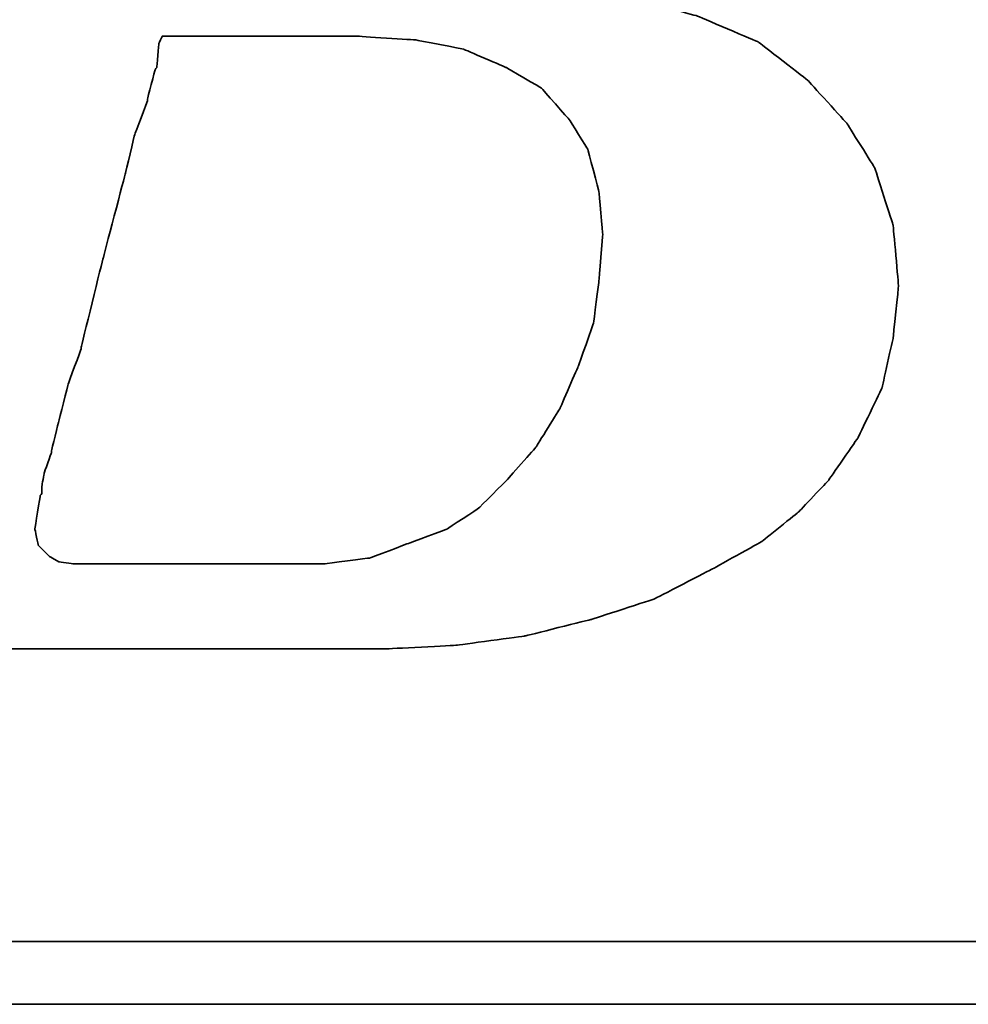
# Model space of a CAD drawing. Header units: millimetres. Extents: x 414 to 815, y 477 to 606.
# Tile 28 of 52: x 714.75 to 716.67, y 514.85 to 516.85. Entities that reach past the tile are written whole.
import ezdxf

# ---------------------------------------------------------------- set-up
doc = ezdxf.new("R2010")
doc.units = ezdxf.units.MM
doc.layers.add('DIM', color=4, linetype='CONTINUOUS')
doc.layers.add('layer 1', color=7, linetype='CONTINUOUS')

# ---------------------------------------------------------------- blocks, each defined once
blk = doc.blocks.new('TBI MOTION logo(完整正式版)')
at = {"layer": 'layer 1', "color": 22, "lineweight": 35}
for points, knots in [([(-64.65375, -6.86375), (-64.65375, -6.86375), (-64.84375, -7.29625), (-64.84375, -7.29625), (-64.84375, -7.29625), (-64.84375, -7.29625), (-64.86875, -7.34375), (-64.86875, -7.34375), (-64.86875, -7.34375), (-64.86875, -7.34375), (-64.86875, -7.36875), (-64.86875, -7.36875), (-64.86875, -7.36875), (-64.86875, -7.36875), (-65.15375, -7.65375), (-65.15375, -7.65375), (-65.15375, -7.65375), (-65.15375, -7.65375), (-65.17875, -7.65375), (-65.17875, -7.65375), (-65.17875, -7.65375), (-65.17875, -7.65375), (-65.20375, -7.67875), (-65.20375, -7.67875), (-65.20375, -7.67875), (-65.20375, -7.67875), (-65.58875, -7.87125), (-65.58875, -7.87125), (-65.58875, -7.87125), (-65.58875, -7.87125), (-65.63375, -7.87125), (-65.63375, -7.87125), (-65.63375, -7.87125), (-65.63375, -7.87125), (-65.65875, -7.89375), (-65.65875, -7.89375), (-65.65875, -7.89375), (-65.65875, -7.89375), (-66.09375, -7.94375), (-66.09375, -7.94375), (-66.09375, -7.94375), (-66.09375, -7.94375), (-66.11375, -7.94375), (-66.11375, -7.94375), (-66.11375, -7.94375), (-66.11375, -7.94375), (-66.16375, -7.94375), (-66.16375, -7.94375), (-66.16375, -7.94375), (-66.16375, -7.94375), (-66.30875, -7.94375), (-66.30875, -7.94375), (-66.30875, -7.94375), (-66.30875, -7.94375), (-66.69375, -7.94375), (-66.69375, -7.94375), (-66.69375, -7.94375), (-66.69375, -7.94375), (-67.07375, -7.94375), (-67.07375, -7.94375), (-67.07375, -7.94375), (-67.07375, -7.94375), (-67.12375, -7.94375), (-67.12375, -7.94375), (-67.12375, -7.94375), (-67.12375, -7.94375), (-67.12375, -7.96625), (-67.12375, -7.96625), (-67.12375, -7.96625), (-67.12375, -7.96625), (-67.14875, -7.99125), (-67.14875, -7.99125), (-67.14875, -7.99125), (-67.14875, -7.99125), (-67.24375, -8.34875), (-67.24375, -8.34875), (-67.24375, -8.34875), (-67.24375, -8.34875), (-67.31375, -8.68625), (-67.31375, -8.68625), (-67.31375, -8.68625), (-67.31375, -8.68625), (-67.26875, -8.68625), (-67.26875, -8.68625), (-67.26875, -8.68625), (-67.26875, -8.68625), (-67.07375, -8.68625), (-67.07375, -8.68625), (-67.07375, -8.68625), (-67.07375, -8.68625), (-66.54875, -8.68625), (-66.54875, -8.68625), (-66.54875, -8.68625), (-66.54875, -8.68625), (-65.82625, -8.68625), (-65.82625, -8.68625), (-65.82625, -8.68625), (-65.82625, -8.68625), (-65.01375, -8.68625), (-65.01375, -8.68625), (-65.01375, -8.68625), (-65.01375, -8.68625), (-64.05375, -8.68625), (-64.05375, -8.68625), (-64.05375, -8.68625), (-64.05375, -8.68625), (-62.08375, -8.68625), (-62.08375, -8.68625), (-62.08375, -8.68625), (-62.08375, -8.68625), (-60.06875, -8.68625), (-60.06875, -8.68625), (-60.06875, -8.68625), (-60.06875, -8.68625), (-59.10875, -8.68625), (-59.10875, -8.68625), (-59.10875, -8.68625), (-59.10875, -8.68625), (-58.29375, -8.68625), (-58.29375, -8.68625), (-58.29375, -8.68625), (-58.29375, -8.68625), (-57.57375, -8.68625), (-57.57375, -8.68625), (-57.57375, -8.68625), (-57.57375, -8.68625), (-57.04875, -8.68625), (-57.04875, -8.68625), (-57.04875, -8.68625), (-57.04875, -8.68625), (-56.85375, -8.68625), (-56.85375, -8.68625), (-56.85375, -8.68625), (-56.85375, -8.68625), (-56.70875, -8.68625), (-56.70875, -8.68625), (-56.70875, -8.68625), (-56.70875, -8.68625), (-56.61375, -8.68625), (-56.61375, -8.68625), (-56.61375, -8.68625), (-56.61375, -8.68625), (-56.56875, -8.68625), (-56.56875, -8.68625), (-56.56875, -8.68625), (-56.56875, -8.68625), (-55.65375, -8.63875), (-55.65375, -8.63875), (-55.65375, -8.63875), (-55.65375, -8.63875), (-54.76875, -8.51875), (-54.76875, -8.51875), (-54.76875, -8.51875), (-54.76875, -8.51875), (-53.90375, -8.30375), (-53.90375, -8.30375), (-53.90375, -8.30375), (-53.90375, -8.30375), (-53.08875, -8.03875), (-53.08875, -8.03875), (-53.08875, -8.03875), (-53.08875, -8.03875), (-52.34375, -7.65375), (-52.34375, -7.65375), (-52.34375, -7.65375), (-52.34375, -7.65375), (-51.69875, -7.29625), (-51.69875, -7.29625), (-51.69875, -7.29625), (-51.69875, -7.29625), (-51.21875, -6.91125), (-51.21875, -6.91125), (-51.21875, -6.91125), (-51.21875, -6.91125), (-50.83375, -6.50375), (-50.83375, -6.50375), (-50.83375, -6.50375), (-50.83375, -6.50375), (-50.44875, -5.94875), (-50.44875, -5.94875), (-50.44875, -5.94875), (-50.44875, -5.94875), (-50.13875, -5.30375), (-50.13875, -5.30375), (-50.13875, -5.30375), (-50.13875, -5.30375), (-49.99375, -4.65375), (-49.99375, -4.65375), (-49.99375, -4.65375), (-49.99375, -4.65375), (-49.92375, -3.98375), (-49.92375, -3.98375), (-49.92375, -3.98375), (-49.92375, -3.98375), (-49.99375, -3.19374), (-49.99375, -3.19374), (-49.99375, -3.19374), (-49.99375, -3.19374), (-50.23374, -2.44874), (-50.23374, -2.44874), (-50.23374, -2.44874), (-50.23374, -2.44874), (-50.59375, -1.87374), (-50.59375, -1.87374), (-50.59375, -1.87374), (-50.59375, -1.87374), (-51.09875, -1.31874), (-51.09875, -1.31874), (-51.09875, -1.31874), (-51.09875, -1.31874), (-51.74375, -0.81875), (-51.74375, -0.81875), (-51.74375, -0.81875), (-51.74375, -0.81875), (-52.53875, -0.48125), (-52.53875, -0.48125), (-52.53875, -0.48125), (-52.53875, -0.48125), (-53.47375, -0.21875), (-53.47375, -0.21875), (-53.47375, -0.21875), (-53.47375, -0.21875), (-54.52875, -0.04874), (-54.52875, -0.04874), (-54.52875, -0.04874), (-54.52875, -0.04874), (-55.65375, 0.12125), (-55.65375, 0.12125), (-55.65375, 0.12125), (-55.65375, 0.12125), (-54.50375, 0.28624), (-54.50375, 0.28624), (-54.50375, 0.28624), (-54.50375, 0.28624), (-53.83375, 0.38124), (-53.83375, 0.38124), (-53.83375, 0.38124), (-53.83375, 0.38124), (-53.18375, 0.50125), (-53.18375, 0.50125), (-53.18375, 0.50125), (-53.18375, 0.50125), (-52.55875, 0.66874), (-52.55875, 0.66874), (-52.55875, 0.66874), (-52.55875, 0.66874), (-52.03375, 0.86124), (-52.03375, 0.86124), (-52.03375, 0.86124), (-52.03375, 0.86124), (-51.50374, 1.03124), (-51.50374, 1.03124), (-51.50374, 1.03124), (-51.50374, 1.03124), (-51.09875, 1.27125), (-51.09875, 1.27125), (-51.09875, 1.27125), (-51.09875, 1.27125), (-50.71375, 1.48624), (-50.71375, 1.48624), (-50.71375, 1.48624), (-50.71375, 1.48624), (-50.37625, 1.77625), (-50.37625, 1.77625), (-50.37625, 1.77625), (-50.37625, 1.77625), (-49.82375, 2.37625), (-49.82375, 2.37625), (-49.82375, 2.37625), (-49.82375, 2.37625), (-49.41875, 2.99625), (-49.41875, 2.99625), (-49.41875, 2.99625), (-49.41875, 2.99625), (-49.22375, 3.76625), (-49.22375, 3.76625), (-49.22375, 3.76625), (-49.22375, 3.76625), (-49.15375, 4.50874), (-49.15375, 4.50874), (-49.15375, 4.50874), (-49.15375, 4.50874), (-49.20375, 5.25125), (-49.20375, 5.25125), (-49.20375, 5.25125), (-49.20375, 5.25125), (-49.41875, 5.92625), (-49.41875, 5.92625), (-49.41875, 5.92625), (-49.41875, 5.92625), (-49.77875, 6.47625), (-49.77875, 6.47625), (-49.77875, 6.47625), (-49.77875, 6.47625), (-50.33125, 7.02624), (-50.33125, 7.02624), (-50.33125, 7.02624), (-50.33125, 7.02624), (-51.00125, 7.43625), (-51.00125, 7.43625), (-51.00125, 7.43625), (-51.00125, 7.43625), (-51.79375, 7.72625), (-51.79375, 7.72625), (-51.79375, 7.72625), (-51.79375, 7.72625), (-52.72875, 7.89124), (-52.72875, 7.89124), (-52.72875, 7.89124), (-52.72875, 7.89124), (-53.83375, 7.98625), (-53.83375, 7.98625), (-53.83375, 7.98625), (-53.83375, 7.98625), (-53.92875, 7.98625), (-53.92875, 7.98625), (-53.92875, 7.98625), (-53.92875, 7.98625), (-54.26375, 7.98625), (-54.26375, 7.98625), (-54.26375, 7.98625), (-54.26375, 7.98625), (-54.74375, 7.98625), (-54.74375, 7.98625), (-54.74375, 7.98625), (-54.74375, 7.98625), (-55.36875, 7.98625), (-55.36875, 7.98625), (-55.36875, 7.98625), (-55.36875, 7.98625), (-56.13375, 7.98625), (-56.13375, 7.98625), (-56.13375, 7.98625), (-56.13375, 7.98625), (-56.94875, 7.98625), (-56.94875, 7.98625), (-56.94875, 7.98625), (-56.94875, 7.98625), (-58.77625, 7.98625), (-58.77625, 7.98625), (-58.77625, 7.98625), (-58.77625, 7.98625), (-60.59875, 7.98625), (-60.59875, 7.98625), (-60.59875, 7.98625), (-60.59875, 7.98625), (-61.41375, 7.98625), (-61.41375, 7.98625), (-61.41375, 7.98625), (-61.41375, 7.98625), (-62.17875, 7.98625), (-62.17875, 7.98625), (-62.17875, 7.98625), (-62.17875, 7.98625), (-62.80375, 7.98625), (-62.80375, 7.98625), (-62.80375, 7.98625), (-62.80375, 7.98625), (-63.30625, 7.98625), (-63.30625, 7.98625), (-63.30625, 7.98625), (-63.30625, 7.98625), (-63.57375, 7.98625), (-63.57375, 7.98625), (-63.57375, 7.98625), (-63.57375, 7.98625), (-63.57375, 7.96375), (-63.57375, 7.96375), (-63.57375, 7.96375), (-63.57375, 7.96375), (-63.59875, 7.94125), (-63.59875, 7.94125), (-63.59875, 7.94125), (-63.59875, 7.94125), (-63.69375, 7.55625), (-63.69375, 7.55625), (-63.69375, 7.55625), (-63.69375, 7.55625), (-63.76375, 7.24624), (-63.76375, 7.24624), (-63.76375, 7.24624), (-63.76375, 7.24624), (-63.23875, 7.24624), (-63.23875, 7.24624), (-63.23875, 7.24624), (-63.23875, 7.24624), (-62.75875, 7.24624), (-62.75875, 7.24624), (-62.75875, 7.24624), (-62.75875, 7.24624), (-62.61125, 7.24624), (-62.61125, 7.24624), (-62.61125, 7.24624), (-62.61125, 7.24624), (-62.56625, 7.24624), (-62.56625, 7.24624), (-62.56625, 7.24624), (-62.56625, 7.24624), (-62.22875, 7.24624), (-62.22875, 7.24624), (-62.22875, 7.24624), (-62.22875, 7.24624), (-62.20375, 7.24624), (-62.20375, 7.24624), (-62.20375, 7.24624), (-62.20375, 7.24624), (-62.17875, 7.21875), (-62.17875, 7.21875), (-62.17875, 7.21875), (-62.17875, 7.21875), (-61.96375, 7.17125), (-61.96375, 7.17125), (-61.96375, 7.17125), (-61.96375, 7.17125), (-61.72375, 7.12624), (-61.72375, 7.12624), (-61.72375, 7.12624), (-61.72375, 7.12624), (-61.70375, 7.12624), (-61.70375, 7.12624), (-61.70375, 7.12624), (-61.70375, 7.12624), (-61.55875, 7.07624), (-61.55875, 7.07624), (-61.55875, 7.07624), (-61.55875, 7.07624), (-61.50875, 7.07624), (-61.50875, 7.07624), (-61.50875, 7.07624), (-61.50875, 7.07624), (-61.48375, 7.02624), (-61.48375, 7.02624), (-61.48375, 7.02624), (-61.48375, 7.02624), (-61.31875, 6.83375), (-61.31875, 6.83375), (-61.31875, 6.83375), (-61.31875, 6.83375), (-61.29375, 6.81125), (-61.29375, 6.81125), (-61.29375, 6.81125), (-61.29375, 6.81125), (-61.29375, 6.78625), (-61.29375, 6.78625), (-61.29375, 6.78625), (-61.29375, 6.78625), (-61.19875, 6.50124), (-61.19875, 6.50124), (-61.19875, 6.50124), (-61.19875, 6.50124), (-61.17375, 6.45124), (-61.17375, 6.45124), (-61.17375, 6.45124), (-61.17375, 6.45124), (-61.19875, 6.40625), (-61.19875, 6.40625), (-61.19875, 6.40625), (-61.19875, 6.40625), (-61.26875, 5.99624), (-61.26875, 5.99624), (-61.26875, 5.99624), (-61.26875, 5.99624), (-61.26875, 5.85125), (-61.26875, 5.85125), (-61.26875, 5.85125), (-61.26875, 5.85125), (-61.26875, 5.82625), (-61.26875, 5.82625), (-61.26875, 5.82625), (-61.26875, 5.82625), (-61.29375, 5.80625), (-61.29375, 5.80625), (-61.29375, 5.80625), (-61.29375, 5.80625), (-61.34125, 5.66125), (-61.34125, 5.66125), (-61.34125, 5.66125), (-61.34125, 5.66125), (-61.41375, 5.44625), (-61.41375, 5.44625), (-61.41375, 5.44625), (-61.41375, 5.44625), (-61.48375, 5.15625), (-61.48375, 5.15625), (-61.48375, 5.15625), (-61.48375, 5.15625), (-61.58375, 4.82124), (-61.58375, 4.82124), (-61.58375, 4.82124), (-61.58375, 4.82124), (-61.79875, 4.00375), (-61.79875, 4.00375), (-61.79875, 4.00375), (-61.79875, 4.00375), (-62.05875, 2.99625), (-62.05875, 2.99625), (-62.05875, 2.99625), (-62.05875, 2.99625), (-62.34875, 1.91625), (-62.34875, 1.91625), (-62.34875, 1.91625), (-62.34875, 1.91625), (-62.97375, -0.41124), (-62.97375, -0.41124), (-62.97375, -0.41124), (-62.97375, -0.41124), (-63.59875, -2.75875), (-63.59875, -2.75875), (-63.59875, -2.75875), (-63.59875, -2.75875), (-63.88375, -3.86374), (-63.88375, -3.86374), (-63.88375, -3.86374), (-63.88375, -3.86374), (-64.14875, -4.82374), (-64.14875, -4.82374), (-64.14875, -4.82374), (-64.14875, -4.82374), (-64.36375, -5.64125), (-64.36375, -5.64125), (-64.36375, -5.64125), (-64.36375, -5.64125), (-64.43625, -5.97625), (-64.43625, -5.97625), (-64.43625, -5.97625), (-64.43625, -5.97625), (-64.50875, -6.28625), (-64.50875, -6.28625), (-64.50875, -6.28625), (-64.50875, -6.28625), (-64.50875, -6.30875), (-64.50875, -6.30875), (-64.50875, -6.30875), (-64.50875, -6.30875), (-64.57875, -6.50375), (-64.57875, -6.50375), (-64.57875, -6.50375), (-64.57875, -6.50375), (-64.62875, -6.69625), (-64.62875, -6.69625), (-64.62875, -6.69625), (-64.62875, -6.69625), (-64.62875, -6.76875), (-64.62875, -6.76875), (-64.62875, -6.76875), (-64.62875, -6.76875), (-64.62875, -6.81375), (-64.62875, -6.81375), (-64.62875, -6.81375), (-64.62875, -6.81375), (-64.62875, -6.83875), (-64.62875, -6.83875), (-64.62875, -6.83875), (-64.62875, -6.83875), (-64.65375, -6.86375), (-64.65375, -6.86375)], [0, 0, 0, 0, 0.00719424, 0.00719424, 0.00719424, 0.00719425, 0.01438849, 0.01438849, 0.01438849, 0.0143885, 0.02158273, 0.02158273, 0.02158273, 0.02158274, 0.02877698, 0.02877698, 0.02877698, 0.02877699, 0.03597122, 0.03597122, 0.03597122, 0.03597123, 0.04316547, 0.04316547, 0.04316547, 0.04316548, 0.05035971, 0.05035971, 0.05035971, 0.05035972, 0.05755396, 0.05755396, 0.05755396, 0.05755397, 0.0647482, 0.0647482, 0.0647482, 0.06474821, 0.07194245, 0.07194245, 0.07194245, 0.07194246, 0.07913669, 0.07913669, 0.07913669, 0.0791367, 0.08633094, 0.08633094, 0.08633094, 0.08633095, 0.09352518, 0.09352518, 0.09352518, 0.09352519, 0.10071942, 0.10071942, 0.10071942, 0.10071943, 0.10791367, 0.10791367, 0.10791367, 0.10791368, 0.11510791, 0.11510791, 0.11510791, 0.11510792, 0.12230216, 0.12230216, 0.12230216, 0.12230217, 0.1294964, 0.1294964, 0.1294964, 0.12949641, 0.13669065, 0.13669065, 0.13669065, 0.13669066, 0.14388489, 0.14388489, 0.14388489, 0.1438849, 0.15107914, 0.15107914, 0.15107914, 0.15107915, 0.15827338, 0.15827338, 0.15827338, 0.15827339, 0.16546763, 0.16546763, 0.16546763, 0.16546764, 0.17266187, 0.17266187, 0.17266187, 0.17266188, 0.17985612, 0.17985612, 0.17985612, 0.17985613, 0.18705036, 0.18705036, 0.18705036, 0.18705037, 0.1942446, 0.1942446, 0.1942446, 0.19424461, 0.20143885, 0.20143885, 0.20143885, 0.20143886, 0.20863309, 0.20863309, 0.20863309, 0.2086331, 0.21582734, 0.21582734, 0.21582734, 0.21582735, 0.22302158, 0.22302158, 0.22302158, 0.22302159, 0.23021583, 0.23021583, 0.23021583, 0.23021584, 0.23741007, 0.23741007, 0.23741007, 0.23741008, 0.24460432, 0.24460432, 0.24460432, 0.24460433, 0.25179856, 0.25179856, 0.25179856, 0.25179857, 0.25899281, 0.25899281, 0.25899281, 0.25899282, 0.26618705, 0.26618705, 0.26618705, 0.26618706, 0.27338129, 0.27338129, 0.27338129, 0.2733813, 0.28057554, 0.28057554, 0.28057554, 0.28057555, 0.28776978, 0.28776978, 0.28776978, 0.28776979, 0.29496403, 0.29496403, 0.29496403, 0.29496404, 0.30215827, 0.30215827, 0.30215827, 0.30215828, 0.30935252, 0.30935252, 0.30935252, 0.30935253, 0.31654676, 0.31654676, 0.31654676, 0.31654677, 0.32374101, 0.32374101, 0.32374101, 0.32374102, 0.33093525, 0.33093525, 0.33093525, 0.33093526, 0.3381295, 0.3381295, 0.3381295, 0.33812951, 0.34532374, 0.34532374, 0.34532374, 0.34532375, 0.35251799, 0.35251799, 0.35251799, 0.352518, 0.35971223, 0.35971223, 0.35971223, 0.35971224, 0.36690647, 0.36690647, 0.36690647, 0.36690648, 0.37410072, 0.37410072, 0.37410072, 0.37410073, 0.38129496, 0.38129496, 0.38129496, 0.38129497, 0.38848921, 0.38848921, 0.38848921, 0.38848922, 0.39568345, 0.39568345, 0.39568345, 0.39568346, 0.4028777, 0.4028777, 0.4028777, 0.40287771, 0.41007194, 0.41007194, 0.41007194, 0.41007195, 0.41726619, 0.41726619, 0.41726619, 0.4172662, 0.42446043, 0.42446043, 0.42446043, 0.42446044, 0.43165468, 0.43165468, 0.43165468, 0.43165469, 0.43884892, 0.43884892, 0.43884892, 0.43884893, 0.44604317, 0.44604317, 0.44604317, 0.44604318, 0.45323741, 0.45323741, 0.45323741, 0.45323742, 0.46043165, 0.46043165, 0.46043165, 0.46043166, 0.4676259, 0.4676259, 0.4676259, 0.46762591, 0.47482014, 0.47482014, 0.47482014, 0.47482015, 0.48201439, 0.48201439, 0.48201439, 0.4820144, 0.48920863, 0.48920863, 0.48920863, 0.48920864, 0.49640288, 0.49640288, 0.49640288, 0.49640289, 0.50359712, 0.50359712, 0.50359712, 0.50359713, 0.51079137, 0.51079137, 0.51079137, 0.51079138, 0.51798561, 0.51798561, 0.51798561, 0.51798562, 0.52517986, 0.52517986, 0.52517986, 0.52517987, 0.5323741, 0.5323741, 0.5323741, 0.53237411, 0.53956835, 0.53956835, 0.53956835, 0.53956836, 0.54676259, 0.54676259, 0.54676259, 0.5467626, 0.55395683, 0.55395683, 0.55395683, 0.55395684, 0.56115108, 0.56115108, 0.56115108, 0.56115109, 0.56834532, 0.56834532, 0.56834532, 0.56834533, 0.57553957, 0.57553957, 0.57553957, 0.57553958, 0.58273381, 0.58273381, 0.58273381, 0.58273382, 0.58992806, 0.58992806, 0.58992806, 0.58992807, 0.5971223, 0.5971223, 0.5971223, 0.59712231, 0.60431655, 0.60431655, 0.60431655, 0.60431656, 0.61151079, 0.61151079, 0.61151079, 0.6115108, 0.61870504, 0.61870504, 0.61870504, 0.61870505, 0.62589928, 0.62589928, 0.62589928, 0.62589929, 0.63309353, 0.63309353, 0.63309353, 0.63309354, 0.64028777, 0.64028777, 0.64028777, 0.64028778, 0.64748201, 0.64748201, 0.64748201, 0.64748202, 0.65467626, 0.65467626, 0.65467626, 0.65467627, 0.6618705, 0.6618705, 0.6618705, 0.66187051, 0.66906475, 0.66906475, 0.66906475, 0.66906476, 0.67625899, 0.67625899, 0.67625899, 0.676259, 0.68345324, 0.68345324, 0.68345324, 0.68345325, 0.69064748, 0.69064748, 0.69064748, 0.69064749, 0.69784173, 0.69784173, 0.69784173, 0.69784174, 0.70503597, 0.70503597, 0.70503597, 0.70503598, 0.71223022, 0.71223022, 0.71223022, 0.71223023, 0.71942446, 0.71942446, 0.71942446, 0.71942447, 0.72661871, 0.72661871, 0.72661871, 0.72661872, 0.73381295, 0.73381295, 0.73381295, 0.73381296, 0.74100719, 0.74100719, 0.74100719, 0.7410072, 0.74820144, 0.74820144, 0.74820144, 0.74820145, 0.75539568, 0.75539568, 0.75539568, 0.75539569, 0.76258993, 0.76258993, 0.76258993, 0.76258994, 0.76978417, 0.76978417, 0.76978417, 0.76978418, 0.77697842, 0.77697842, 0.77697842, 0.77697843, 0.78417266, 0.78417266, 0.78417266, 0.78417267, 0.79136691, 0.79136691, 0.79136691, 0.79136692, 0.79856115, 0.79856115, 0.79856115, 0.79856116, 0.8057554, 0.8057554, 0.8057554, 0.80575541, 0.81294964, 0.81294964, 0.81294964, 0.81294965, 0.82014388, 0.82014388, 0.82014388, 0.82014389, 0.82733813, 0.82733813, 0.82733813, 0.82733814, 0.83453237, 0.83453237, 0.83453237, 0.83453238, 0.84172662, 0.84172662, 0.84172662, 0.84172663, 0.84892086, 0.84892086, 0.84892086, 0.84892087, 0.85611511, 0.85611511, 0.85611511, 0.85611512, 0.86330935, 0.86330935, 0.86330935, 0.86330936, 0.8705036, 0.8705036, 0.8705036, 0.87050361, 0.87769784, 0.87769784, 0.87769784, 0.87769785, 0.88489209, 0.88489209, 0.88489209, 0.8848921, 0.89208633, 0.89208633, 0.89208633, 0.89208634, 0.89928058, 0.89928058, 0.89928058, 0.89928059, 0.90647482, 0.90647482, 0.90647482, 0.90647483, 0.91366906, 0.91366906, 0.91366906, 0.91366907, 0.92086331, 0.92086331, 0.92086331, 0.92086332, 0.92805755, 0.92805755, 0.92805755, 0.92805756, 0.9352518, 0.9352518, 0.9352518, 0.93525181, 0.94244604, 0.94244604, 0.94244604, 0.94244605, 0.94964029, 0.94964029, 0.94964029, 0.9496403, 0.95683453, 0.95683453, 0.95683453, 0.95683454, 0.96402878, 0.96402878, 0.96402878, 0.96402879, 0.97122302, 0.97122302, 0.97122302, 0.97122303, 0.97841727, 0.97841727, 0.97841727, 0.97841728, 0.98561151, 0.98561151, 0.98561151, 0.98561152, 0.99280576, 0.99280576, 0.99280576, 0.99280577, 1, 1, 1, 1]), ([(-61.03125, -6.57375), (-61.03125, -6.57375), (-61.03125, -6.67125), (-61.03125, -6.67125), (-61.03125, -6.67125), (-61.03125, -6.67125), (-61.05375, -6.69625), (-61.05375, -6.69625), (-61.05375, -6.69625), (-61.05375, -6.69625), (-61.12375, -7.12875), (-61.12375, -7.12875), (-61.12375, -7.12875), (-61.12375, -7.12875), (-61.07875, -7.34375), (-61.07875, -7.34375), (-61.07875, -7.34375), (-61.07875, -7.34375), (-60.93375, -7.48875), (-60.93375, -7.48875), (-60.93375, -7.48875), (-60.93375, -7.48875), (-60.81375, -7.55625), (-60.81375, -7.55625), (-60.81375, -7.55625), (-60.81375, -7.55625), (-60.62375, -7.58375), (-60.62375, -7.58375), (-60.62375, -7.58375), (-60.62375, -7.58375), (-60.30875, -7.58375), (-60.30875, -7.58375), (-60.30875, -7.58375), (-60.30875, -7.58375), (-59.97375, -7.58375), (-59.97375, -7.58375), (-59.97375, -7.58375), (-59.97375, -7.58375), (-59.87875, -7.58375), (-59.87875, -7.58375), (-59.87875, -7.58375), (-59.87875, -7.58375), (-59.63625, -7.58375), (-59.63625, -7.58375), (-59.63625, -7.58375), (-59.63625, -7.58375), (-58.96875, -7.58375), (-58.96875, -7.58375), (-58.96875, -7.58375), (-58.96875, -7.58375), (-58.29375, -7.58375), (-58.29375, -7.58375), (-58.29375, -7.58375), (-58.29375, -7.58375), (-58.05375, -7.58375), (-58.05375, -7.58375), (-58.05375, -7.58375), (-58.05375, -7.58375), (-57.98375, -7.58375), (-57.98375, -7.58375), (-57.98375, -7.58375), (-57.98375, -7.58375), (-57.35875, -7.58375), (-57.35875, -7.58375), (-57.35875, -7.58375), (-57.35875, -7.58375), (-56.78375, -7.50875), (-56.78375, -7.50875), (-56.78375, -7.50875), (-56.78375, -7.50875), (-56.27875, -7.31875), (-56.27875, -7.31875), (-56.27875, -7.31875), (-56.27875, -7.31875), (-55.77375, -7.12875), (-55.77375, -7.12875), (-55.77375, -7.12875), (-55.77375, -7.12875), (-55.36875, -6.86375), (-55.36875, -6.86375), (-55.36875, -6.86375), (-55.36875, -6.86375), (-55.00875, -6.50375), (-55.00875, -6.50375), (-55.00875, -6.50375), (-55.00875, -6.50375), (-54.62375, -6.06875), (-54.62375, -6.06875), (-54.62375, -6.06875), (-54.62375, -6.06875), (-54.31375, -5.56875), (-54.31375, -5.56875), (-54.31375, -5.56875), (-54.31375, -5.56875), (-54.07375, -5.01625), (-54.07375, -5.01625), (-54.07375, -5.01625), (-54.07375, -5.01625), (-53.87875, -4.46374), (-53.87875, -4.46374), (-53.87875, -4.46374), (-53.87875, -4.46374), (-53.80875, -3.91375), (-53.80875, -3.91375), (-53.80875, -3.91375), (-53.80875, -3.91375), (-53.75875, -3.31375), (-53.75875, -3.31375), (-53.75875, -3.31375), (-53.75875, -3.31375), (-53.80875, -2.75875), (-53.80875, -2.75875), (-53.80875, -2.75875), (-53.80875, -2.75875), (-53.95375, -2.20875), (-53.95375, -2.20875), (-53.95375, -2.20875), (-53.95375, -2.20875), (-54.19375, -1.82625), (-54.19375, -1.82625), (-54.19375, -1.82625), (-54.19375, -1.82625), (-54.55375, -1.41875), (-54.55375, -1.41875), (-54.55375, -1.41875), (-54.55375, -1.41875), (-55.00875, -1.15125), (-55.00875, -1.15125), (-55.00875, -1.15125), (-55.00875, -1.15125), (-55.56125, -0.91375), (-55.56125, -0.91375), (-55.56125, -0.91375), (-55.56125, -0.91375), (-56.18125, -0.79375), (-56.18125, -0.79375), (-56.18125, -0.79375), (-56.18125, -0.79375), (-56.94875, -0.74374), (-56.94875, -0.74374), (-56.94875, -0.74374), (-56.94875, -0.74374), (-56.99875, -0.74374), (-56.99875, -0.74374), (-56.99875, -0.74374), (-56.99875, -0.74374), (-57.09375, -0.74374), (-57.09375, -0.74374), (-57.09375, -0.74374), (-57.09375, -0.74374), (-57.38375, -0.74374), (-57.38375, -0.74374), (-57.38375, -0.74374), (-57.38375, -0.74374), (-57.76875, -0.74374), (-57.76875, -0.74374), (-57.76875, -0.74374), (-57.76875, -0.74374), (-58.24625, -0.74374), (-58.24625, -0.74374), (-58.24625, -0.74374), (-58.24625, -0.74374), (-58.72875, -0.74374), (-58.72875, -0.74374), (-58.72875, -0.74374), (-58.72875, -0.74374), (-59.20875, -0.74374), (-59.20875, -0.74374), (-59.20875, -0.74374), (-59.20875, -0.74374), (-59.46875, -0.74374), (-59.46875, -0.74374), (-59.46875, -0.74374), (-59.46875, -0.74374), (-59.51625, -0.83875), (-59.51625, -0.83875), (-59.51625, -0.83875), (-59.51625, -0.83875), (-59.54375, -1.15125), (-59.54375, -1.15125), (-59.54375, -1.15125), (-59.54375, -1.15125), (-59.56375, -1.17874), (-59.56375, -1.17874), (-59.56375, -1.17874), (-59.56375, -1.17874), (-59.66375, -1.55875), (-59.66375, -1.55875), (-59.66375, -1.55875), (-59.66375, -1.55875), (-59.66375, -1.58375), (-59.66375, -1.58375), (-59.66375, -1.58375), (-59.66375, -1.58375), (-59.82875, -2.01874), (-59.82875, -2.01874), (-59.82875, -2.01874), (-59.82875, -2.01874), (-59.94875, -2.52125), (-59.94875, -2.52125), (-59.94875, -2.52125), (-59.94875, -2.52125), (-60.23875, -3.62375), (-60.23875, -3.62375), (-60.23875, -3.62375), (-60.23875, -3.62375), (-60.52375, -4.77624), (-60.52375, -4.77624), (-60.52375, -4.77624), (-60.52375, -4.77624), (-60.52375, -4.79874), (-60.52375, -4.79874), (-60.52375, -4.79874), (-60.52375, -4.79874), (-60.69125, -5.25375), (-60.69125, -5.25375), (-60.69125, -5.25375), (-60.69125, -5.25375), (-60.81375, -5.73625), (-60.81375, -5.73625), (-60.81375, -5.73625), (-60.81375, -5.73625), (-60.90875, -6.11875), (-60.90875, -6.11875), (-60.90875, -6.11875), (-60.90875, -6.11875), (-60.90875, -6.14375), (-60.90875, -6.14375), (-60.90875, -6.14375), (-60.90875, -6.14375), (-61.00375, -6.40875), (-61.00375, -6.40875), (-61.00375, -6.40875), (-61.00375, -6.40875), (-61.03125, -6.57375), (-61.03125, -6.57375)], [0, 0, 0, 0, 0.01694915, 0.01694915, 0.01694915, 0.01694916, 0.03389831, 0.03389831, 0.03389831, 0.03389832, 0.05084746, 0.05084746, 0.05084746, 0.05084747, 0.06779661, 0.06779661, 0.06779661, 0.06779662, 0.08474576, 0.08474576, 0.08474576, 0.08474577, 0.10169492, 0.10169492, 0.10169492, 0.10169493, 0.11864407, 0.11864407, 0.11864407, 0.11864408, 0.13559322, 0.13559322, 0.13559322, 0.13559323, 0.15254237, 0.15254237, 0.15254237, 0.15254238, 0.16949153, 0.16949153, 0.16949153, 0.16949154, 0.18644068, 0.18644068, 0.18644068, 0.18644069, 0.20338983, 0.20338983, 0.20338983, 0.20338984, 0.22033898, 0.22033898, 0.22033898, 0.22033899, 0.23728814, 0.23728814, 0.23728814, 0.23728815, 0.25423729, 0.25423729, 0.25423729, 0.2542373, 0.27118644, 0.27118644, 0.27118644, 0.27118645, 0.28813559, 0.28813559, 0.28813559, 0.2881356, 0.30508475, 0.30508475, 0.30508475, 0.30508476, 0.3220339, 0.3220339, 0.3220339, 0.32203391, 0.33898305, 0.33898305, 0.33898305, 0.33898306, 0.3559322, 0.3559322, 0.3559322, 0.35593221, 0.37288136, 0.37288136, 0.37288136, 0.37288137, 0.38983051, 0.38983051, 0.38983051, 0.38983052, 0.40677966, 0.40677966, 0.40677966, 0.40677967, 0.42372881, 0.42372881, 0.42372881, 0.42372882, 0.44067797, 0.44067797, 0.44067797, 0.44067798, 0.45762712, 0.45762712, 0.45762712, 0.45762713, 0.47457627, 0.47457627, 0.47457627, 0.47457628, 0.49152542, 0.49152542, 0.49152542, 0.49152543, 0.50847458, 0.50847458, 0.50847458, 0.50847459, 0.52542373, 0.52542373, 0.52542373, 0.52542374, 0.54237288, 0.54237288, 0.54237288, 0.54237289, 0.55932203, 0.55932203, 0.55932203, 0.55932204, 0.57627119, 0.57627119, 0.57627119, 0.5762712, 0.59322034, 0.59322034, 0.59322034, 0.59322035, 0.61016949, 0.61016949, 0.61016949, 0.6101695, 0.62711864, 0.62711864, 0.62711864, 0.62711865, 0.6440678, 0.6440678, 0.6440678, 0.64406781, 0.66101695, 0.66101695, 0.66101695, 0.66101696, 0.6779661, 0.6779661, 0.6779661, 0.67796611, 0.69491525, 0.69491525, 0.69491525, 0.69491526, 0.71186441, 0.71186441, 0.71186441, 0.71186442, 0.72881356, 0.72881356, 0.72881356, 0.72881357, 0.74576271, 0.74576271, 0.74576271, 0.74576272, 0.76271186, 0.76271186, 0.76271186, 0.76271187, 0.77966102, 0.77966102, 0.77966102, 0.77966103, 0.79661017, 0.79661017, 0.79661017, 0.79661018, 0.81355932, 0.81355932, 0.81355932, 0.81355933, 0.83050847, 0.83050847, 0.83050847, 0.83050848, 0.84745763, 0.84745763, 0.84745763, 0.84745764, 0.86440678, 0.86440678, 0.86440678, 0.86440679, 0.88135593, 0.88135593, 0.88135593, 0.88135594, 0.89830508, 0.89830508, 0.89830508, 0.89830509, 0.91525424, 0.91525424, 0.91525424, 0.91525425, 0.93220339, 0.93220339, 0.93220339, 0.9322034, 0.94915254, 0.94915254, 0.94915254, 0.94915255, 0.96610169, 0.96610169, 0.96610169, 0.9661017, 0.98305085, 0.98305085, 0.98305085, 0.98305086, 1, 1, 1, 1]), ([(75.90875, -9.47875), (75.90875, -9.47875), (75.90875, -12.28625), (75.90875, -12.28625), (75.90875, -12.28625), (75.90875, -12.28625), (75.90875, -12.47875), (75.90875, -12.47875), (75.90875, -12.47875), (75.90875, -12.47875), (75.71625, -12.47875), (75.71625, -12.47875), (75.71625, -12.47875), (75.71625, -12.47875), (-88.32875, -12.47875), (-88.32875, -12.47875), (-88.32875, -12.47875), (-88.32875, -12.47875), (-88.32875, -13.29375), (-88.32875, -13.29375), (-88.32875, -13.29375), (-88.32875, -13.29375), (82.89125, -13.29375), (82.89125, -13.29375), (82.89125, -13.29375), (82.89125, -13.29375), (75.90875, -9.47875), (75.90875, -9.47875)], [0, 0, 0, 0, 0.14285714, 0.14285714, 0.14285714, 0.14285715, 0.28571429, 0.28571429, 0.28571429, 0.2857143, 0.42857143, 0.42857143, 0.42857143, 0.42857144, 0.57142857, 0.57142857, 0.57142857, 0.57142858, 0.71428571, 0.71428571, 0.71428571, 0.71428572, 0.85714286, 0.85714286, 0.85714286, 0.85714287, 1, 1, 1, 1])]:
    blk.add_open_spline(points, degree=3, knots=knots, dxfattribs=at)

msp = doc.modelspace()

# ---------------------------------------------------------------- block references
at = {"layer": 'DIM', "color": 7, "xscale": 0.1563722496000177, "yscale": 0.1563722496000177, "zscale": 0.1563722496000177}
msp.add_blockref('TBI MOTION logo(完整正式版)', (724.3348, 516.9309), dxfattribs=at)

doc.saveas('drawing.dxf')
